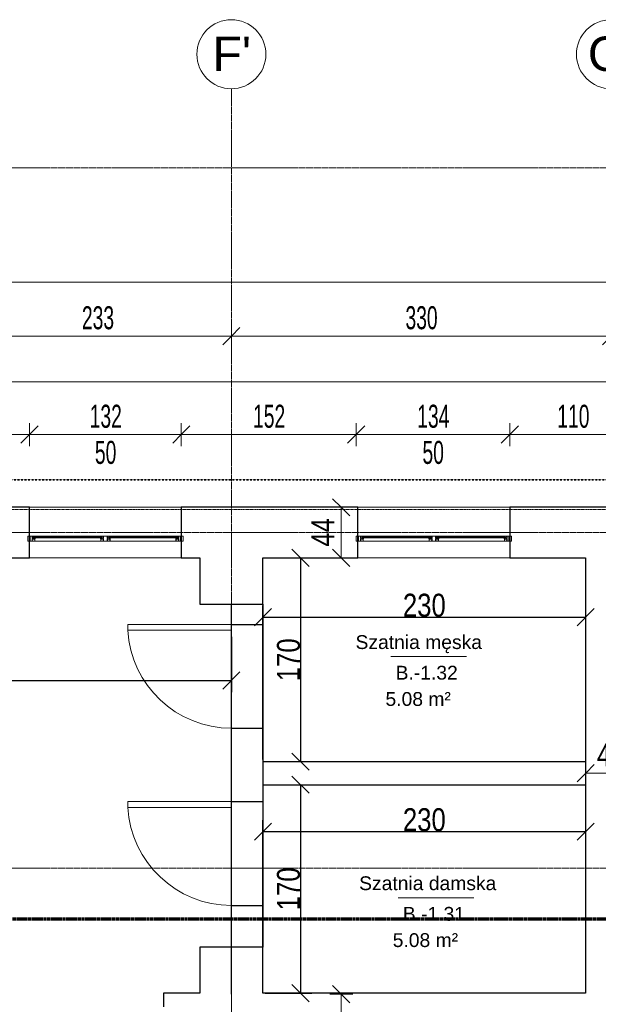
# Model space of a CAD drawing. Header units: millimetres. Extents: x -56641 to 6003, y -24465 to 16563.
# Tile 72 of 79: x -15823 to -10793, y 2568 to 11122. Entities that reach past the tile are written whole.
import ezdxf

# ---------------------------------------------------------------- set-up
doc = ezdxf.new("R2010")
doc.units = ezdxf.units.MM
for name, pattern in [('__FK_przerywana', [3.2004, 1.6002, -1.6002]), ('Kreska', [6.35, 3.175, -3.175]), ('Linia siatki', [22.225, 12.7, -3.175, 3.175, -3.175]), ('Ponad', [3.96875, 2.38125, -1.5875])]:
    doc.linetypes.add(name, pattern=pattern)
for name, color, linetype, lineweight in [('A-ANNO-DIMS', 7, 'Continuous', 5), ('A-ANNO-DIMS-100', 7, 'Continuous', 5), ('A-AREA-IDEN', 7, 'Continuous', 5), ('A-DETL-GENF', 7, 'Continuous', 5), ('A-DOOR', 7, 'Continuous', 5), ('A-GLAZ', 7, 'Continuous', 5), ('A-WALL', 7, 'Continuous', 5), ('G-ANNO-SYMB', 7, 'Continuous', 5), ('G-IMPT', 7, 'Continuous', 5), ('S-GRID', 7, 'Continuous', 5), ('S-GRID-IDEN', 7, 'Continuous', 5), ('S-STRS-MBND', 7, 'Ponad', 5)]:
    doc.layers.add(name, color=color, linetype=linetype, lineweight=lineweight)
doc.layers.add('A-DETL', color=7, linetype='Continuous', lineweight=5, true_color=0x00a600)
doc.styles.add('Arial_1', font='arial.ttf', dxfattribs={"height": 300})
doc.styles.add('Arial_2', font='arial.ttf', dxfattribs={"width": 0.8, "height": 200})
doc.styles.add('Arial_3', font='arial.ttf', dxfattribs={"height": 120})
doc.styles.add('Arial_5', font='arial.ttf', dxfattribs={"width": 0.6, "height": 200})
doc.dimstyles.new('REVIT_standard', dxfattribs={"dimscale": 304.8, "dimtxt": 204.05188, "dimasz": 0.492126, "dimexe": 0.328084, "dimexo": 0.0625, "dimgap": 0, "dimtad": 1, "dimdec": 0, "dimlfac": 0.1, "dimzin": 0, "dimdsep": 46, "dimtxsty": 'Arial_2', "dimblk1": 'OBLIQUE', "dimblk2": 'OBLIQUE', "dimsah": 1, "dimcen": 0.09, "dimazin": 0, "dimtfac": 1, "dimtdec": 4, "dimtix": 1, "dimtmove": 0, "dimatfit": 3, "dimfxl": 0.328084, "dimfxlon": 1, "dimtvp": 1, "dimtolj": 1, "dimtzin": 0, "dimarcsym": 2})
doc.dimstyles.new('standard_wielkość_otworów', dxfattribs={"dimscale": 304.8, "dimtxt": 204.05188, "dimasz": 0.492126, "dimexe": 0.328084, "dimexo": 0.0625, "dimgap": 0, "dimtad": 1, "dimdec": 0, "dimlfac": 0.1, "dimzin": 0, "dimdsep": 46, "dimtxsty": 'Arial_5', "dimblk1": 'OBLIQUE', "dimblk2": 'OBLIQUE', "dimsah": 1, "dimcen": 0.09, "dimazin": 0, "dimtfac": 1, "dimtdec": 4, "dimtix": 1, "dimtmove": 0, "dimatfit": 3, "dimfxl": 0.328084, "dimfxlon": 1, "dimtvp": 1, "dimtolj": 1, "dimtzin": 0, "dimarcsym": 2})

# ---------------------------------------------------------------- blocks, each defined once
blk = doc.blocks.new('Aluprof_MB-45_I_Alu_Window-FIX-4-panel_ENG_R-00495 - 1230 x 1486-1786841-RZUT PIWNICY')
at = {"layer": 'A-DETL-GENF'}
for p, q in [((-38.7, -75), (-613.3, -75)), ((-43.5, -30), (-610, -30)), ((-610, -39), (-43.5, -39)), ((-610, -45), (-43.5, -45)), ((613.2, -75), (11.1, -75)), ((610, -30), (43.5, -30)), ((43.5, -39), (610, -39)), ((43.5, -45), (610, -45))]:
    blk.add_line(p, q, dxfattribs=at)
at = {"layer": 'A-GLAZ', "color": 55, "true_color": 0xafaf3c}
for p, q in [((-675, -30), (-660, -30)), ((-675, -75), (-675, -30)), ((-660, -75), (-675, -75)), ((-660, -30), (-660, -75)), ((675, -30), (660, -30)), ((660, -30), (660, -75)), ((660, -75), (675, -75)), ((675, -75), (675, -30))]:
    blk.add_line(p, q, dxfattribs=at)
at = {"layer": 'G-IMPT'}
for p, q in [((-622.7, -45), (-622.4, -45)), ((-613.2, -48.6), (-615.1, -48.6)), ((-613, -53.4), (-612.9, -51.7)), ((-611.9, -53.6), (-612.8, -53.6)), ((-612.6, -47.7), (-612.7, -48.2)), ((-612.4, -45), (-610.9, -45)), ((-609.9, -46.7), (-611.1, -52.9)), ((-43.6, -46.7), (-42.4, -52.9)), ((-41.1, -45), (-42.6, -45)), ((-41.6, -53.6), (-40.7, -53.6)), ((-40.9, -47.7), (-40.8, -48.2)), ((-40.5, -53.4), (-40.6, -51.7)), ((-40.3, -48.6), (-38.4, -48.6)), ((-30.8, -45), (-31.1, -45)), ((30.8, -45), (31.1, -45)), ((40.3, -48.6), (38.4, -48.6)), ((40.5, -53.4), (40.6, -51.7)), ((41.6, -53.6), (40.7, -53.6)), ((40.9, -47.7), (40.8, -48.2)), ((41.1, -45), (42.6, -45)), ((43.6, -46.7), (42.4, -52.9)), ((609.9, -46.7), (611.1, -52.9)), ((612.4, -45), (610.9, -45)), ((611.9, -53.6), (612.8, -53.6)), ((612.6, -47.7), (612.7, -48.2)), ((613, -53.4), (612.9, -51.7)), ((613.2, -48.6), (615.1, -48.6)), ((622.7, -45), (622.4, -45))]:
    blk.add_line(p, q, dxfattribs=at)
at = {"layer": 'G-IMPT', "flags": 128}
for points in [[(-610, -30.5), (-610.5, -30), (-660, -30), (-660, -33.6), (-658.5, -34), (-658, -34), (-658, -32), (-655, -32), (-655, -41.7), (-654.8, -41.9), (-655, -42.1), (-655, -50), (-658, -50), (-658, -48), (-658.5, -48), (-660, -48.4), (-660, -56.6), (-658.5, -57), (-658, -57), (-658, -55), (-655, -55), (-655, -63.8), (-654.8, -64), (-655, -64.2), (-655, -73), (-658, -73), (-658, -71), (-658.5, -71), (-660, -71.4), (-660, -75), (-631, -75), (-631, -71.4), (-632.5, -71), (-633, -71), (-633, -73), (-636, -73), (-636, -64.2), (-636.2, -64), (-636, -63.8), (-636, -55), (-633, -55), (-633, -57), (-632.5, -57), (-631, -56.6), (-631, -45.9), (-631.2, -45.7), (-632, -45.7), (-632.2, -45.9), (-632.2, -47.2), (-636, -47.2), (-636, -42.1), (-636.2, -41.9), (-636, -41.7), (-636, -36.7), (-632.2, -36.7), (-632.2, -38), (-632, -38.2), (-631.2, -38.2), (-631, -38), (-631, -35.5), (-631.2, -35.3), (-634.5, -35.3), (-634.5, -34), (-636, -34), (-636, -31.6), (-620, -31.6), (-620, -34), (-621.5, -34), (-621.5, -35), (-618, -35), (-617, -34), (-618.5, -34), (-618.5, -31.5), (-611.5, -31.5), (-611.5, -34), (-613, -34), (-612, -35), (-610, -35)], [(-637.6, -48.2), (-637.1, -48.7), (-632.5, -48.7), (-632.5, -53.5), (-637.1, -53.5), (-637.6, -54), (-637.6, -73.4), (-653.4, -73.4), (-653.4, -54), (-653.9, -53.5), (-658.5, -53.5), (-658.5, -51.5), (-653.9, -51.5), (-653.4, -51), (-653.4, -31.6), (-637.6, -31.6)], [(-633.2, -70.8), (-633.3, -71.2), (-633.9, -71.4), (-635, -70.7), (-634.7, -69.8), (-629.8, -69.8), (-629.8, -73.1), (-629.3, -73.6), (-615.4, -73.6), (-614.4, -72.6), (-614.4, -58.7), (-614.9, -58.2), (-632.2, -58.2), (-635.1, -58.2), (-635.5, -57.3), (-633.6, -55.5), (-633.2, -55.6), (-633.2, -57.2), (-631, -57.2), (-614.8, -57.2), (-614.3, -56.7), (-614.3, -54.5), (-615.5, -54.5), (-620.6, -52.6), (-621, -52.1), (-620.9, -51.7), (-620.2, -51.5), (-615.3, -53.3), (-614.5, -53.3), (-614.8, -51.5), (-613.5, -51.5), (-613, -52), (-613, -74.7), (-613.3, -75), (-631, -75), (-631, -70.8)], [(-616.3, -38.9), (-617.9, -38.9), (-618.7, -39), (-620, -39), (-620.3, -38.7), (-620, -35.3), (-619.7, -35), (-610.3, -35), (-610, -35.3), (-609.7, -38.7), (-610, -39), (-611.3, -39), (-612.1, -38.9), (-613.7, -38.9), (-614.4, -39), (-615.6, -39)], [(-37.2, -38.9), (-35.6, -38.9), (-34.8, -39), (-33.5, -39), (-33.2, -38.7), (-33.5, -35.3), (-33.8, -35), (-43.2, -35), (-43.5, -35.3), (-43.8, -38.7), (-43.5, -39), (-42.2, -39), (-41.4, -38.9), (-39.8, -38.9), (-39.1, -39), (-37.9, -39)], [(43, -30), (43.5, -30.5), (43.5, -35), (41.5, -35), (40.5, -34), (42, -34), (42, -31.5), (35, -31.5), (35, -34), (36.5, -34), (35.5, -35), (32, -35), (32, -34), (33.5, -34), (33.5, -31.8), (17.5, -31.8), (17.5, -34), (19, -34), (19, -35.3), (22.3, -35.3), (22.5, -35.5), (22.5, -38), (22.3, -38.2), (21.5, -38.2), (21.3, -38), (21.3, -36.7), (17.4, -36.7), (17.4, -41.7), (17.2, -41.9), (17.4, -42.1), (17.4, -47.2), (21.3, -47.2), (21.3, -45.9), (21.5, -45.7), (22.3, -45.7), (22.5, -45.9), (22.5, -56.6), (21, -57), (20.5, -57), (20.5, -55), (17.5, -55), (17.5, -63.8), (17.3, -64), (17.5, -64.2), (17.5, -73), (20.5, -73), (20.5, -71), (21, -71), (22.5, -71.4), (22.5, -75), (-22.5, -75), (-22.5, -71.4), (-21, -71), (-20.5, -71), (-20.5, -73), (-17.5, -73), (-17.5, -64.2), (-17.3, -64), (-17.5, -63.8), (-17.5, -55), (-20.5, -55), (-20.5, -57), (-21, -57), (-22.5, -56.6), (-22.5, -45.9), (-22.3, -45.7), (-21.5, -45.7), (-21.3, -45.9), (-21.3, -47.2), (-17.4, -47.2), (-17.4, -42.1), (-17.2, -41.9), (-17.4, -41.7), (-17.4, -36.7), (-21.3, -36.7), (-21.3, -38), (-21.5, -38.2), (-22.3, -38.2), (-22.5, -38), (-22.5, -35.5), (-22.3, -35.3), (-19, -35.3), (-19, -34), (-17.5, -34), (-17.5, -31.6), (-33.5, -31.6), (-33.5, -34), (-32, -34), (-32, -35), (-35.5, -35), (-36.5, -34), (-35, -34), (-35, -31.5), (-42, -31.5), (-42, -34), (-40.5, -34), (-41.5, -35), (-43.5, -35), (-43.5, -30.5), (-43, -30)], [(-20.3, -70.8), (-20.2, -71.2), (-19.6, -71.4), (-18.5, -70.7), (-18.8, -69.8), (-23.7, -69.8), (-23.7, -73.1), (-24.2, -73.6), (-38.1, -73.6), (-39.1, -72.6), (-39.1, -58.7), (-38.6, -58.2), (-21.3, -58.2), (-18.4, -58.2), (-18, -57.3), (-19.9, -55.5), (-20.3, -55.6), (-20.3, -57.2), (-22.5, -57.2), (-38.7, -57.2), (-39.2, -56.7), (-39.2, -54.5), (-38, -54.5), (-32.9, -52.6), (-32.5, -52.1), (-32.6, -51.7), (-33.3, -51.5), (-38.2, -53.3), (-39, -53.3), (-38.7, -51.5), (-40, -51.5), (-40.5, -52), (-40.5, -74.7), (-40.3, -75), (-22.5, -75), (-22.5, -70.8)], [(-15.7, -31.8), (15.7, -31.8), (15.7, -48.5), (16.2, -49), (20.7, -49), (20.7, -53.2), (16.2, -53.2), (15.7, -53.7), (15.7, -73.2), (-15.7, -73.2), (-15.7, -53.7), (-16.2, -53.2), (-20.7, -53.2), (-20.7, -49), (-16.2, -49), (-15.7, -48.5)], [(20.3, -70.8), (20.2, -71.2), (19.6, -71.4), (18.5, -70.7), (18.8, -69.8), (23.7, -69.8), (23.7, -73.1), (24.2, -73.6), (38.1, -73.6), (39.1, -72.6), (39.1, -58.7), (38.6, -58.2), (21.3, -58.2), (18.4, -58.2), (18, -57.3), (19.9, -55.5), (20.3, -55.6), (20.3, -57.2), (22.5, -57.2), (38.7, -57.2), (39.2, -56.7), (39.2, -54.5), (38, -54.5), (32.9, -52.6), (32.5, -52.1), (32.6, -51.7), (33.3, -51.5), (38.2, -53.3), (39, -53.3), (38.7, -51.5), (40, -51.5), (40.5, -52), (40.5, -74.7), (40.2, -75), (22.5, -75), (22.5, -70.8)], [(37.2, -38.9), (35.6, -38.9), (34.8, -39), (33.5, -39), (33.2, -38.7), (33.5, -35.3), (33.8, -35), (43.2, -35), (43.5, -35.3), (43.8, -38.7), (43.5, -39), (42.2, -39), (41.4, -38.9), (39.8, -38.9), (39.1, -39), (37.9, -39)], [(616.3, -38.9), (617.9, -38.9), (618.7, -39), (620, -39), (620.3, -38.7), (620, -35.3), (619.7, -35), (610.3, -35), (610, -35.3), (609.7, -38.7), (610, -39), (611.3, -39), (612.1, -38.9), (613.7, -38.9), (614.4, -39), (615.6, -39)], [(610, -30.5), (610.5, -30), (660, -30), (660, -33.6), (658.5, -34), (658, -34), (658, -32), (655, -32), (655, -41.7), (654.8, -41.9), (655, -42.1), (655, -50), (658, -50), (658, -48), (658.5, -48), (660, -48.4), (660, -56.6), (658.5, -57), (658, -57), (658, -55), (655, -55), (655, -63.8), (654.8, -64), (655, -64.2), (655, -73), (658, -73), (658, -71), (658.5, -71), (660, -71.4), (660, -75), (631, -75), (631, -71.4), (632.5, -71), (633, -71), (633, -73), (636, -73), (636, -64.2), (636.2, -64), (636, -63.8), (636, -55), (633, -55), (633, -57), (632.5, -57), (631, -56.6), (631, -45.9), (631.2, -45.7), (632, -45.7), (632.2, -45.9), (632.2, -47.2), (636, -47.2), (636, -42.1), (636.2, -41.9), (636, -41.7), (636, -36.7), (632.2, -36.7), (632.2, -38), (632, -38.2), (631.2, -38.2), (631, -38), (631, -35.5), (631.2, -35.3), (634.5, -35.3), (634.5, -34), (636, -34), (636, -31.6), (620, -31.6), (620, -34), (621.5, -34), (621.5, -35), (618, -35), (617, -34), (618.5, -34), (618.5, -31.5), (611.5, -31.5), (611.5, -34), (613, -34), (612, -35), (610, -35)], [(633.2, -70.8), (633.3, -71.2), (633.9, -71.4), (635, -70.7), (634.7, -69.8), (629.8, -69.8), (629.8, -73.1), (629.3, -73.6), (615.4, -73.6), (614.4, -72.6), (614.4, -58.7), (614.9, -58.2), (632.2, -58.2), (635.1, -58.2), (635.5, -57.3), (633.6, -55.5), (633.2, -55.6), (633.2, -57.2), (631, -57.2), (614.8, -57.2), (614.3, -56.7), (614.3, -54.5), (615.5, -54.5), (620.6, -52.6), (621, -52.1), (620.9, -51.7), (620.2, -51.5), (615.3, -53.3), (614.5, -53.3), (614.8, -51.5), (613.5, -51.5), (613, -52), (613, -74.7), (613.2, -75), (631, -75), (631, -70.8)], [(637.6, -48.2), (637.1, -48.7), (632.5, -48.7), (632.5, -53.5), (637.1, -53.5), (637.6, -54), (637.6, -73.4), (653.4, -73.4), (653.4, -54), (653.9, -53.5), (658.5, -53.5), (658.5, -51.5), (653.9, -51.5), (653.4, -51), (653.4, -31.6), (637.6, -31.6)]]:
    blk.add_lwpolyline(points, close=True, dxfattribs=at)
for points in [[(-564, -39), (-624, -39), (-624, -45), (-564, -45)], [(-617, -35), (-617, -34), (-617.5, -34), (-617.5, -33.5), (-617.3, -33.1), (-616.5, -32), (-613.5, -32), (-612.7, -33.1), (-612.5, -33.5), (-612.5, -34), (-613, -34), (-613, -35)], [(-613.1, -51.5), (-615.2, -51.5), (-615.4, -52.3)], [(-89.5, -39), (-29.5, -39), (-29.5, -45), (-89.5, -45)], [(-36.5, -35), (-36.5, -34), (-36, -34), (-36, -33.5), (-36.2, -33.1), (-37, -32), (-40, -32), (-40.8, -33.1), (-41, -33.5), (-41, -34), (-40.5, -34), (-40.5, -35)], [(-40.4, -51.5), (-38.3, -51.5), (-38.1, -52.3)], [(89.5, -39), (29.5, -39), (29.5, -45), (89.5, -45)], [(36.5, -35), (36.5, -34), (36, -34), (36, -33.5), (36.2, -33.1), (37, -32), (40, -32), (40.8, -33.1), (41, -33.5), (41, -34), (40.5, -34), (40.5, -35)], [(40.4, -51.5), (38.3, -51.5), (38.1, -52.3)], [(564, -39), (624, -39), (624, -45), (564, -45)], [(617, -35), (617, -34), (617.5, -34), (617.5, -33.5), (617.3, -33.1), (616.5, -32), (613.5, -32), (612.7, -33.1), (612.5, -33.5), (612.5, -34), (613, -34), (613, -35)], [(613.1, -51.5), (615.2, -51.5), (615.4, -52.3)]]:
    blk.add_lwpolyline(points, dxfattribs=at)
at = {"layer": 'G-IMPT'}
for centre in [(-615, -33.7), (-38.5, -33.7), (38.5, -33.7), (615, -33.7)]:
    blk.add_circle(centre, 1, dxfattribs=at)
for centre, radius, start, end in [((-622.8, -45.8), 0.82, 88.33093, 254.19358), ((-626.2, -57), 10.9, 24.19058, 72.93094), ((-623, -52.1), 7.1, 38.40868, 84.72539), ((-617, -47.3), 0.57, 216.65409, 311.4905), ((-612.3, -49.8), 4.82, 91.8339, 154.52196), ((-615.9, -52.2), 0.5, 224.78238, 345), ((-612.3, -49), 3.53, 72.08194, 164.27363), ((-615.1, -48), 0.606, 180.93869, 274.75771), ((-613.4, -48), 0.711, 284.27239, 341.44843), ((-613.1, -51.7), 0.2, 355, 90), ((-612.8, -53.4), 0.2, 175, 270), ((-611.2, -48), 1.38, 95.87146, 168.09123), ((-611.9, -52.8), 0.8, 270, 355.72082), ((-611.4, -46.1), 0.492, 278.45107, 68.44385), ((-611, -46.2), 1.19, 335.9195, 86.10212), ((-42.5, -46.2), 1.19, 93.89788, 204.0805), ((-42.1, -46.1), 0.492, 111.55615, 261.54893), ((-41.6, -52.8), 0.8, 184.27918, 270), ((-41.2, -49), 3.53, 15.72637, 107.91806), ((-42.3, -48), 1.38, 11.90877, 84.12854), ((-41.2, -49.8), 4.82, 25.47804, 88.1661), ((-40.1, -48), 0.711, 198.55157, 255.72761), ((-40.7, -53.4), 0.2, 270, 5), ((-40.4, -51.7), 0.2, 90, 185), ((-38.4, -48), 0.606, 265.24229, 359.06131), ((-37.6, -52.2), 0.5, 195, 315.21762), ((-27.3, -57), 10.9, 107.06906, 155.80942), ((-36.5, -47.3), 0.57, 228.5095, 323.34591), ((-30.5, -52.1), 7.1, 95.27461, 141.59132), ((-30.7, -45.8), 0.82, 285.80642, 91.66907), ((30.7, -45.8), 0.82, 88.33093, 254.19358), ((27.3, -57), 10.9, 24.19058, 72.93094), ((30.5, -52.1), 7.1, 38.40868, 84.72539), ((36.5, -47.3), 0.57, 216.65409, 311.4905), ((41.2, -49.8), 4.82, 91.8339, 154.52196), ((37.6, -52.2), 0.5, 224.78238, 345), ((41.2, -49), 3.53, 72.08194, 164.27363), ((38.4, -48), 0.606, 180.93869, 274.75771), ((40.1, -48), 0.711, 284.27239, 341.44843), ((40.4, -51.7), 0.2, 355, 90), ((40.7, -53.4), 0.2, 175, 270), ((42.3, -48), 1.38, 95.87146, 168.09123), ((41.6, -52.8), 0.8, 270, 355.72082), ((42.1, -46.1), 0.492, 278.45107, 68.44385), ((42.5, -46.2), 1.19, 335.9195, 86.10212), ((611, -46.2), 1.19, 93.89788, 204.0805), ((611.4, -46.1), 0.492, 111.55615, 261.54893), ((611.9, -52.8), 0.8, 184.27918, 270), ((612.3, -49), 3.53, 15.72637, 107.91806), ((611.2, -48), 1.38, 11.90877, 84.12854), ((612.3, -49.8), 4.82, 25.47804, 88.1661), ((613.4, -48), 0.711, 198.55157, 255.72761), ((612.8, -53.4), 0.2, 270, 5), ((613.1, -51.7), 0.2, 90, 185), ((615.1, -48), 0.606, 265.24229, 359.06131), ((615.9, -52.2), 0.5, 195, 315.21762), ((626.2, -57), 10.9, 107.06906, 155.80942), ((617, -47.3), 0.57, 228.5095, 323.34591), ((623, -52.1), 7.1, 95.27461, 141.59132), ((622.8, -45.8), 0.82, 285.80642, 91.66907)]:
    blk.add_arc(centre, radius, start, end, dxfattribs=at)
blk = doc.blocks.new('Siatka - SOsi_Sybol osi-348494-RZUT PIWNICY')
at = {"layer": 'S-GRID-IDEN', "color": 142, "true_color": 0x0080c0}
blk.add_circle((0, 0), 3, dxfattribs=at)
blk = doc.blocks.new('DIMBLOCK73-RZUT PIWNICY')
at = {"layer": 'A-ANNO-DIMS-100', "color": 250, "true_color": 0x303030, "transparency": 16777216}
for p, q in [((-13028.4, 6885.6), (-13103.4, 6960.6)), ((-13028.4, 6885.6), (-13128.4, 6885.6)), ((-13028.4, 6885.6), (-13028.4, 6445.6)), ((-13028.4, 6885.6), (-12953.4, 6810.6)), ((-13028.4, 6885.6), (-12928.4, 6885.6)), ((-13028.4, 6445.6), (-13103.4, 6520.6)), ((-13028.4, 6445.6), (-13128.4, 6445.6)), ((-13028.4, 6445.6), (-12953.4, 6370.6)), ((-13028.4, 6445.6), (-12928.4, 6445.6))]:
    blk.add_line(p, q, dxfattribs=at)
at = {"layer": 'A-ANNO-DIMS-100', "color": 0, "transparency": 16777216, "insert": (-13288, 6543.2), "char_height": 200, "width": 293.835, "attachment_point": 1, "rotation": 90, "line_spacing_factor": 0.941778, "style": 'Arial_2'}
blk.add_mtext('44', dxfattribs=at)
blk = doc.blocks.new('_Oblique')
at = {"color": 0, "linetype": 'ByBlock', "lineweight": -2}
blk.add_line((-0.5, -0.5), (0.5, 0.5), dxfattribs=at)
blk = doc.blocks.new('DIMBLOCK75-RZUT PIWNICY')
at = {"layer": 'A-ANNO-DIMS-100', "color": 250, "true_color": 0x303030, "transparency": 16777216}
for p, q in [((-13028.4, 2655.6), (-13128.4, 2655.6)), ((-13028.4, 2655.6), (-13103.4, 2730.6)), ((-13028.4, 2655.6), (-13028.4, 2085.6)), ((-13028.4, 2655.6), (-12953.4, 2580.6)), ((-13028.4, 2655.6), (-12928.4, 2655.6)), ((-13028.4, 2085.6), (-13103.4, 2160.6)), ((-13028.4, 2085.6), (-13128.4, 2085.6)), ((-13028.4, 2085.6), (-12953.4, 2010.6)), ((-13028.4, 2085.6), (-12928.4, 2085.6))]:
    blk.add_line(p, q, dxfattribs=at)
at = {"layer": 'A-ANNO-DIMS-100', "color": 0, "transparency": 16777216, "insert": (-13288, 2248.2), "char_height": 200, "width": 293.835, "attachment_point": 1, "rotation": 90, "line_spacing_factor": 0.941778, "style": 'Arial_2'}
blk.add_mtext('57', dxfattribs=at)
blk = doc.blocks.new('DIMBLOCK93-RZUT PIWNICY')
at = {"layer": 'A-ANNO-DIMS-100', "color": 250, "true_color": 0x303030, "transparency": 16777216}
for p, q in [((-10903.4, 4576), (-10903.4, 4676)), ((-10903.4, 4576), (-10828.4, 4651)), ((-10463.4, 4576), (-10463.4, 4676)), ((-10463.4, 4576), (-10388.4, 4651)), ((-10903.4, 4576), (-10978.4, 4501)), ((-10903.4, 4576), (-10463.4, 4576)), ((-10903.4, 4576), (-10903.4, 4476)), ((-10463.4, 4576), (-10538.4, 4501)), ((-10463.4, 4576), (-10463.4, 4476))]:
    blk.add_line(p, q, dxfattribs=at)
at = {"layer": 'A-ANNO-DIMS-100', "color": 0, "transparency": 16777216, "insert": (-10805.8, 4835.7), "char_height": 200, "width": 293.835, "attachment_point": 1, "line_spacing_factor": 0.941778, "style": 'Arial_2'}
blk.add_mtext('44', dxfattribs=at)
blk = doc.blocks.new('DIMBLOCK188-RZUT PIWNICY')
at = {"layer": 'A-ANNO-DIMS-100', "color": 250, "true_color": 0x303030, "transparency": 16777216}
for p, q in [((-30053.4, 7974.7), (-30053.4, 8074.7)), ((-30053.4, 7974.7), (-29978.4, 8049.7)), ((-10463.4, 7974.7), (-10463.4, 8074.7)), ((-10463.4, 7974.7), (-10388.4, 8049.7)), ((-30053.4, 7974.7), (-30128.4, 7899.7)), ((-30053.4, 7974.7), (-10463.4, 7974.7)), ((-30053.4, 7974.7), (-30053.4, 7874.7)), ((-10463.4, 7974.7), (-10538.4, 7899.7)), ((-10463.4, 7974.7), (-10463.4, 7874.7))]:
    blk.add_line(p, q, dxfattribs=at)
at = {"layer": 'A-ANNO-DIMS-100', "color": 0, "transparency": 16777216, "insert": (-20440.5, 8234.4), "char_height": 200, "width": 436.985, "attachment_point": 1, "line_spacing_factor": 0.941778, "style": 'Arial_5'}
blk.add_mtext('1959', dxfattribs=at)
blk = doc.blocks.new('DIMBLOCK195-RZUT PIWNICY')
at = {"layer": 'A-ANNO-DIMS-100', "color": 250, "true_color": 0x303030, "transparency": 16777216}
for p, q in [((-16308.4, 8372.9), (-16308.4, 8472.9)), ((-13983.4, 8372.9), (-13983.4, 8472.9)), ((-16308.4, 8372.9), (-16233.4, 8447.9)), ((-13983.4, 8372.9), (-13908.4, 8447.9)), ((-16308.4, 8372.9), (-16383.4, 8297.9)), ((-16308.4, 8372.9), (-13983.4, 8372.9)), ((-16308.4, 8372.9), (-16308.4, 8272.9)), ((-13983.4, 8372.9), (-14058.4, 8297.9)), ((-13983.4, 8372.9), (-13983.4, 8272.9))]:
    blk.add_line(p, q, dxfattribs=at)
at = {"layer": 'A-ANNO-DIMS-100', "color": 0, "transparency": 16777216, "insert": (-15282.5, 8632.5), "char_height": 200, "width": 327.739, "attachment_point": 1, "line_spacing_factor": 0.941778, "style": 'Arial_5'}
blk.add_mtext('233', dxfattribs=at)
blk = doc.blocks.new('DIMBLOCK196-RZUT PIWNICY')
at = {"layer": 'A-ANNO-DIMS-100', "color": 250, "true_color": 0x303030, "transparency": 16777216}
for p, q in [((-13983.4, 8372.9), (-13983.4, 8472.9)), ((-10683.4, 8372.9), (-10683.4, 8472.9)), ((-13983.4, 8372.9), (-13908.4, 8447.9)), ((-10683.4, 8372.9), (-10608.4, 8447.9)), ((-13983.4, 8372.9), (-14058.4, 8297.9)), ((-13983.4, 8372.9), (-10683.4, 8372.9)), ((-13983.4, 8372.9), (-13983.4, 8272.9)), ((-10683.4, 8372.9), (-10758.4, 8297.9)), ((-10683.4, 8372.9), (-10683.4, 8272.9))]:
    blk.add_line(p, q, dxfattribs=at)
at = {"layer": 'A-ANNO-DIMS-100', "color": 0, "transparency": 16777216, "insert": (-12470, 8632.5), "char_height": 200, "width": 327.739, "attachment_point": 1, "line_spacing_factor": 0.941778, "style": 'Arial_5'}
blk.add_mtext('330', dxfattribs=at)
blk = doc.blocks.new('DIMBLOCK200-RZUT PIWNICY')
at = {"layer": 'A-ANNO-DIMS-100', "color": 250, "true_color": 0x303030, "transparency": 16777216}
for p, q in [((-36083.4, 8841.4), (-36083.4, 8941.4)), ((-36083.4, 8841.4), (-36008.4, 8916.4)), ((-2428.4, 8841.4), (-2428.4, 8941.4)), ((-2428.4, 8841.4), (-2353.4, 8916.4)), ((-36083.4, 8841.4), (-36158.4, 8766.4)), ((-36083.4, 8841.4), (-2428.4, 8841.4)), ((-36083.4, 8841.4), (-36083.4, 8741.4)), ((-2428.4, 8841.4), (-2503.4, 8766.4)), ((-2428.4, 8841.4), (-2428.4, 8741.4))]:
    blk.add_line(p, q, dxfattribs=at)
at = {"layer": 'A-ANNO-DIMS-100', "color": 0, "transparency": 16777216, "insert": (-19438, 9101), "char_height": 200, "width": 436.985, "attachment_point": 1, "line_spacing_factor": 0.941778, "style": 'Arial_5'}
blk.add_mtext('3366', dxfattribs=at)
blk = doc.blocks.new('DIMBLOCK262-RZUT PIWNICY')
at = {"layer": 'A-ANNO-DIMS-100', "color": 250, "true_color": 0x303030, "transparency": 16777216}
for p, q in [((-17168.4, 7517), (-17168.4, 7617)), ((-15738.4, 7517), (-15738.4, 7617)), ((-17168.4, 7517), (-17093.4, 7592)), ((-15738.4, 7517), (-15663.4, 7592)), ((-17168.4, 7517), (-17243.4, 7442)), ((-17168.4, 7517), (-15738.4, 7517)), ((-17168.4, 7517), (-17168.4, 7417)), ((-15738.4, 7517), (-15813.4, 7442)), ((-15738.4, 7517), (-15738.4, 7417))]:
    blk.add_line(p, q, dxfattribs=at)
at = {"layer": 'A-ANNO-DIMS-100', "color": 0, "transparency": 16777216, "insert": (-16590, 7776.6), "char_height": 200, "width": 327.739, "attachment_point": 1, "line_spacing_factor": 0.941778, "style": 'Arial_5'}
blk.add_mtext('143', dxfattribs=at)
blk = doc.blocks.new('DIMBLOCK263-RZUT PIWNICY')
at = {"layer": 'A-ANNO-DIMS-100', "color": 250, "true_color": 0x303030, "transparency": 16777216}
for p, q in [((-15738.4, 7517), (-15738.4, 7617)), ((-14418.4, 7517), (-14418.4, 7617)), ((-15738.4, 7517), (-15663.4, 7592)), ((-14418.4, 7517), (-14343.4, 7592)), ((-15738.4, 7517), (-15813.4, 7442)), ((-15738.4, 7517), (-14418.4, 7517)), ((-15738.4, 7517), (-15738.4, 7417)), ((-14418.4, 7517), (-14493.4, 7442)), ((-14418.4, 7517), (-14418.4, 7417))]:
    blk.add_line(p, q, dxfattribs=at)
at = {"layer": 'A-ANNO-DIMS-100', "color": 0, "transparency": 16777216, "char_height": 200, "attachment_point": 1, "line_spacing_factor": 0.941778, "style": 'Arial_5'}
for s, insert, width in [('132', (-15215, 7776.6), 327.739), ('50', (-15169.5, 7462.7), 218.492)]:
    blk.add_mtext(s, dxfattribs=dict(at, insert=insert, width=width))
blk = doc.blocks.new('DIMBLOCK264-RZUT PIWNICY')
at = {"layer": 'A-ANNO-DIMS-100', "color": 250, "true_color": 0x303030, "transparency": 16777216}
for p, q in [((-14418.4, 7517), (-14418.4, 7617)), ((-12898.4, 7517), (-12898.4, 7617)), ((-14418.4, 7517), (-14343.4, 7592)), ((-12898.4, 7517), (-12823.4, 7592)), ((-14418.4, 7517), (-14493.4, 7442)), ((-14418.4, 7517), (-12898.4, 7517)), ((-14418.4, 7517), (-14418.4, 7417)), ((-12898.4, 7517), (-12973.4, 7442)), ((-12898.4, 7517), (-12898.4, 7417))]:
    blk.add_line(p, q, dxfattribs=at)
at = {"layer": 'A-ANNO-DIMS-100', "color": 0, "transparency": 16777216, "insert": (-13795, 7776.6), "char_height": 200, "width": 327.739, "attachment_point": 1, "line_spacing_factor": 0.941778, "style": 'Arial_5'}
blk.add_mtext('152', dxfattribs=at)
blk = doc.blocks.new('DIMBLOCK265-RZUT PIWNICY')
at = {"layer": 'A-ANNO-DIMS-100', "color": 250, "true_color": 0x303030, "transparency": 16777216}
for p, q in [((-12898.4, 7517), (-12898.4, 7617)), ((-11563.4, 7517), (-11563.4, 7617)), ((-12898.4, 7517), (-12823.4, 7592)), ((-11563.4, 7517), (-11488.4, 7592)), ((-12898.4, 7517), (-12973.4, 7442)), ((-12898.4, 7517), (-11563.4, 7517)), ((-12898.4, 7517), (-12898.4, 7417)), ((-11563.4, 7517), (-11638.4, 7442)), ((-11563.4, 7517), (-11563.4, 7417))]:
    blk.add_line(p, q, dxfattribs=at)
at = {"layer": 'A-ANNO-DIMS-100', "color": 0, "transparency": 16777216, "char_height": 200, "attachment_point": 1, "line_spacing_factor": 0.941778, "style": 'Arial_5'}
for s, insert, width in [('134', (-12367.5, 7776.6), 327.739), ('50', (-12322, 7462.7), 218.492)]:
    blk.add_mtext(s, dxfattribs=dict(at, insert=insert, width=width))
blk = doc.blocks.new('DIMBLOCK266-RZUT PIWNICY')
at = {"layer": 'A-ANNO-DIMS-100', "color": 250, "true_color": 0x303030, "transparency": 16777216}
for p, q in [((-11563.4, 7517), (-11563.4, 7617)), ((-10463.4, 7517), (-10463.4, 7617)), ((-11563.4, 7517), (-11488.4, 7592)), ((-10463.4, 7517), (-10388.4, 7592)), ((-11563.4, 7517), (-11638.4, 7442)), ((-11563.4, 7517), (-10463.4, 7517)), ((-11563.4, 7517), (-11563.4, 7417)), ((-10463.4, 7517), (-10538.4, 7442)), ((-10463.4, 7517), (-10463.4, 7417))]:
    blk.add_line(p, q, dxfattribs=at)
at = {"layer": 'A-ANNO-DIMS-100', "color": 0, "transparency": 16777216, "insert": (-11150, 7776.6), "char_height": 200, "width": 327.739, "attachment_point": 1, "line_spacing_factor": 0.941778, "style": 'Arial_5'}
blk.add_mtext('110', dxfattribs=at)
blk = doc.blocks.new('AN_pomieszczenia - Room Tag With Area-359654-RZUT PIWNICY')
at = {"layer": 'A-AREA-IDEN'}
for p in [(-3.295, 0), (3.295, 0)]:
    blk.add_line(p, (0, 0), dxfattribs=at)
blk = doc.blocks.new('*D372')
at = {"layer": 'A-ANNO-DIMS', "color": 0, "lineweight": -2, "transparency": 16777216}
for p, q in [((-21683.4, 5761.7), (-21683.4, 5280.8)), ((-13983.4, 5761.7), (-13983.4, 5280.8)), ((-21683.4, 5380.8), (-13983.4, 5380.8))]:
    blk.add_line(p, q, dxfattribs=at)
at = {"layer": 'Defpoints', "color": 0, "transparency": 16777216}
for p in [(-21683.4, 5780.8), (-13983.4, 5780.8), (-13983.4, 5380.8)]:
    blk.add_point(p, dxfattribs=at)
at = {"layer": 'A-ANNO-DIMS', "color": 0, "lineweight": -2, "transparency": 16777216, "xscale": 150, "yscale": 150, "zscale": 150, "rotation": 180}
blk.add_blockref('_Oblique', (-21683.4, 5380.8), dxfattribs=at)
at = {"layer": 'A-ANNO-DIMS', "color": 0, "lineweight": -2, "transparency": 16777216, "xscale": 150, "yscale": 150, "zscale": 150}
blk.add_blockref('_Oblique', (-13983.4, 5380.8), dxfattribs=at)
at = {"layer": 'A-ANNO-DIMS', "color": 0, "transparency": 16777216, "insert": (-17833.4, 5480.8), "char_height": 200, "attachment_point": 5, "style": 'Arial_2'}
blk.add_mtext('\\A1;777', dxfattribs=at)
blk = doc.blocks.new('M_Jednoskrzydłowe płytowe - 90-1507568-RZUT PIWNICY')
at = {"layer": 'A-DOOR'}
for p, q in [((399, -60), (399, -960.2)), ((450, -60), (399, -60)), ((450, -60), (450, -960.2)), ((450, -960.2), (399, -960.2))]:
    blk.add_line(p, q, dxfattribs=at)
blk.add_arc((450, -60), 901.7, 180, 266.7576, dxfattribs=at)
blk = doc.blocks.new('*D374')
at = {"layer": 'A-ANNO-DIMS', "color": 0, "lineweight": -2, "transparency": 16777216}
for p, q in [((-13708.4, 2684.6), (-13708.4, 4168.1)), ((-10903.4, 2684.6), (-10903.4, 4168.1)), ((-13708.4, 4068.1), (-10903.4, 4068.1))]:
    blk.add_line(p, q, dxfattribs=at)
at = {"layer": 'Defpoints', "color": 0, "transparency": 16777216}
for p in [(-10903.4, 4068.1), (-13708.4, 2665.6), (-10903.4, 2665.6)]:
    blk.add_point(p, dxfattribs=at)
at = {"layer": 'A-ANNO-DIMS', "color": 0, "lineweight": -2, "transparency": 16777216, "xscale": 150, "yscale": 150, "zscale": 150, "rotation": 180}
blk.add_blockref('_Oblique', (-13708.4, 4068.1), dxfattribs=at)
at = {"layer": 'A-ANNO-DIMS', "color": 0, "lineweight": -2, "transparency": 16777216, "xscale": 150, "yscale": 150, "zscale": 150}
blk.add_blockref('_Oblique', (-10903.4, 4068.1), dxfattribs=at)
at = {"layer": 'A-ANNO-DIMS', "color": 0, "transparency": 16777216, "insert": (-12305.9, 4170.3), "char_height": 200, "attachment_point": 5, "style": 'Arial_2'}
blk.add_mtext('\\A1;230', dxfattribs=at)
blk = doc.blocks.new('*D375')
at = {"layer": 'A-ANNO-DIMS', "color": 0, "lineweight": -2, "transparency": 16777216}
for p, q in [((-13708.4, 4695.1), (-13708.4, 6031.4)), ((-10903.4, 4695.1), (-10903.4, 6031.4)), ((-13708.4, 5931.4), (-10903.4, 5931.4))]:
    blk.add_line(p, q, dxfattribs=at)
at = {"layer": 'Defpoints', "color": 0, "transparency": 16777216}
for p in [(-10903.4, 5931.4), (-13708.4, 4676), (-10903.4, 4676)]:
    blk.add_point(p, dxfattribs=at)
at = {"layer": 'A-ANNO-DIMS', "color": 0, "lineweight": -2, "transparency": 16777216, "xscale": 150, "yscale": 150, "zscale": 150, "rotation": 180}
blk.add_blockref('_Oblique', (-13708.4, 5931.4), dxfattribs=at)
at = {"layer": 'A-ANNO-DIMS', "color": 0, "lineweight": -2, "transparency": 16777216, "xscale": 150, "yscale": 150, "zscale": 150}
blk.add_blockref('_Oblique', (-10903.4, 5931.4), dxfattribs=at)
at = {"layer": 'A-ANNO-DIMS', "color": 0, "transparency": 16777216, "insert": (-12305.9, 6033.6), "char_height": 200, "attachment_point": 5, "style": 'Arial_2'}
blk.add_mtext('\\A1;230', dxfattribs=at)
blk = doc.blocks.new('*D376')
at = {"layer": 'A-ANNO-DIMS', "color": 0, "lineweight": -2, "transparency": 16777216}
for p, q in [((-13689.4, 6445.6), (-13283.4, 6445.6)), ((-13383.4, 6445.6), (-13383.4, 4676)), ((-13689.4, 4676), (-13283.4, 4676))]:
    blk.add_line(p, q, dxfattribs=at)
at = {"layer": 'Defpoints', "color": 0, "transparency": 16777216}
for p in [(-13708.4, 6445.6), (-13708.4, 4676), (-13383.4, 4676)]:
    blk.add_point(p, dxfattribs=at)
at = {"layer": 'A-ANNO-DIMS', "color": 0, "lineweight": -2, "transparency": 16777216, "xscale": 150, "yscale": 150, "zscale": 150}
for p, rotation in [((-13383.4, 6445.6), 90), ((-13383.4, 4676), 270)]:
    blk.add_blockref('_Oblique', p, dxfattribs=dict(at, rotation=rotation))
at = {"layer": 'A-ANNO-DIMS', "color": 0, "transparency": 16777216, "insert": (-13485.5, 5560.8), "char_height": 200, "attachment_point": 5, "rotation": 90, "style": 'Arial_2'}
blk.add_mtext('\\A1;170', dxfattribs=at)
blk = doc.blocks.new('*D377')
at = {"layer": 'A-ANNO-DIMS', "color": 0, "lineweight": -2, "transparency": 16777216}
for p, q in [((-13689.4, 4476), (-13283.4, 4476)), ((-13383.4, 4476), (-13383.4, 2665.6)), ((-13689.4, 2665.6), (-13283.4, 2665.6))]:
    blk.add_line(p, q, dxfattribs=at)
at = {"layer": 'Defpoints', "color": 0, "transparency": 16777216}
for p in [(-13708.4, 4476), (-13708.4, 2665.6), (-13383.4, 2665.6)]:
    blk.add_point(p, dxfattribs=at)
at = {"layer": 'A-ANNO-DIMS', "color": 0, "lineweight": -2, "transparency": 16777216, "xscale": 150, "yscale": 150, "zscale": 150}
for p, rotation in [((-13383.4, 4476), 90), ((-13383.4, 2665.6), 270)]:
    blk.add_blockref('_Oblique', p, dxfattribs=dict(at, rotation=rotation))
at = {"layer": 'A-ANNO-DIMS', "color": 0, "transparency": 16777216, "insert": (-13485.5, 3570.8), "char_height": 200, "attachment_point": 5, "rotation": 90, "style": 'Arial_2'}
blk.add_mtext('\\A1;170', dxfattribs=at)

msp = doc.modelspace()

# ---------------------------------------------------------------- linework, layer by layer
for p, q in [((-13983.416, 2655.593), (-13983.416, 6045.593)), ((-13708.416, 6045.593), (-13708.416, 3065.593)), ((-13983.416, 5868.041), (-13708.416, 5868.041)), ((-13983.416, 4966.349), (-13708.416, 4966.349)), ((-13708.416, 4676.009), (-10903.416, 4676.009)), ((-13708.416, 4476.009), (-10903.416, 4476.009)), ((-13983.416, 4329.471), (-13708.416, 4329.471)), ((-13983.416, 3427.779), (-13708.416, 3426.37))]:
    msp.add_line(p, q)
at = {"layer": 'A-DETL', "color": 6, "linetype": '__FK_przerywana', "lineweight": 35, "true_color": 0xff00ff}
msp.add_line((-30321.063, 7125.193), (-7913.416, 7125.193), dxfattribs=at)
at = {"layer": 'A-WALL', "lineweight": 25}
for p, q in [((-15738.416, 6885.593), (-17168.416, 6885.593)), ((-15738.416, 6445.593), (-15738.416, 6885.593)), ((-12883.416, 6885.593), (-14418.416, 6885.593)), ((-14418.416, 6885.593), (-14418.416, 6445.593)), ((-12883.416, 6445.593), (-12883.416, 6885.593)), ((-10463.416, 6885.593), (-11563.416, 6885.593)), ((-11563.416, 6885.593), (-11563.416, 6445.593)), ((-16033.416, 6445.593), (-15738.416, 6445.593)), ((-14418.416, 6445.593), (-14258.416, 6445.593)), ((-14258.416, 6445.593), (-14258.416, 6045.593)), ((-13708.416, 6445.593), (-12883.416, 6445.593)), ((-13708.416, 6045.593), (-13708.416, 6445.593)), ((-11563.416, 6445.593), (-10903.416, 6445.593)), ((-10903.416, 6445.593), (-10903.416, 2665.593)), ((-14258.416, 6045.593), (-13708.416, 6045.593)), ((-13708.416, 3065.593), (-14258.416, 3065.593)), ((-14258.416, 3065.593), (-14258.416, 2665.593)), ((-13708.416, 2665.593), (-13708.416, 3065.593)), ((-14573.416, 2665.593), (-14573.416, 2545.593)), ((-14258.416, 2665.593), (-14573.416, 2665.593)), ((-10903.416, 2665.593), (-13708.416, 2665.593))]:
    msp.add_line(p, q, dxfattribs=at)
at = {"layer": 'A-WALL'}
for p, q in [((-15738.416, 6885.593), (-14418.416, 6885.593)), ((-12883.416, 6885.593), (-11563.416, 6885.593)), ((-14418.416, 6445.593), (-15738.416, 6445.593)), ((-11563.416, 6445.593), (-12883.416, 6445.593))]:
    msp.add_line(p, q, dxfattribs=at)
at = {"layer": 'G-ANNO-SYMB', "linetype": 'Kreska', "lineweight": 70}
msp.add_line((-54708.13, 3311.79), (-146.27, 3311.79), dxfattribs=at)
at = {"layer": 'S-GRID', "linetype": 'Linia siatki'}
for p, q in [((-13983.416, 10521.572), (-13983.416, -21375.488)), ((-55866.741, 9835.593), (-2090.691, 9835.593)), ((-55866.741, 6665.593), (-890.975, 6665.593)), ((-55866.741, 3751.593), (1287.74, 3751.593))]:
    msp.add_line(p, q, dxfattribs=at)
at = {"layer": 'S-STRS-MBND'}
msp.add_line((-10653.416, 6865.593), (-16678.416, 6865.593), dxfattribs=at)

# ---------------------------------------------------------------- block references
at = {"layer": 'A-AREA-IDEN', "xscale": 99.99999999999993, "yscale": 99.99999999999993, "zscale": 99.99999999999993}
for p in [(-12267.891, 5589.208), (-12205.151, 3494.488)]:
    msp.add_blockref('AN_pomieszczenia - Room Tag With Area-359654-RZUT PIWNICY', p, dxfattribs=at)
at = {"layer": 'A-DOOR', "xscale": -1, "rotation": 270}
for p in [(-13923.416, 5418.041), (-13923.416, 3879.471)]:
    msp.add_blockref('M_Jednoskrzydłowe płytowe - 90-1507568-RZUT PIWNICY', p, dxfattribs=at)
at = {"layer": 'A-GLAZ', "color": 55, "true_color": 0xafaf3c}
for p in [(-15078.416, 6665.593), (-12223.416, 6665.593)]:
    msp.add_blockref('Aluprof_MB-45_I_Alu_Window-FIX-4-panel_ENG_R-00495 - 1230 x 1486-1786841-RZUT PIWNICY', p, dxfattribs=at)
at = {"layer": 'S-GRID-IDEN', "color": 142, "true_color": 0x0080c0, "xscale": 99.99999999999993, "yscale": 99.99999999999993, "zscale": 99.99999999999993, "rotation": 180}
for p in [(-13983.416, 10821.572), (-10683.416, 10821.572)]:
    msp.add_blockref('Siatka - SOsi_Sybol osi-348494-RZUT PIWNICY', p, dxfattribs=at)

# ---------------------------------------------------------------- texts
at = {"layer": 'A-AREA-IDEN', "char_height": 120, "attachment_point": 1, "style": 'Arial_3'}
for s, insert, width in [('Szatnia męska', (-12903.958, 5774.574), 1524.82745), ('B.-1.32', (-12555.555, 5508.789), 705.485), ('5.08 m²', (-12643.511, 5280.475), 857.80562), ('Szatnia damska', (-12872.512, 3679.854), 1524.82745), ('B.-1.31', (-12492.815, 3414.069), 705.485), ('5.08 m²', (-12580.77, 3185.754), 857.80562)]:
    msp.add_mtext(s, dxfattribs=dict(at, insert=insert, width=width))
at = {"layer": 'S-GRID-IDEN', "color": 142, "true_color": 0x0080c0, "char_height": 300, "attachment_point": 1, "style": 'Arial_1'}
for s, insert, width in [("F'", (-14147.877, 10975.472), 408.86062), ("G'", (-10884.377, 10975.472), 497.04625)]:
    msp.add_mtext(s, dxfattribs=dict(at, insert=insert, width=width))

# ---------------------------------------------------------------- dimensions: what is measured, and where the dimension line sits
at = {"layer": 'A-ANNO-DIMS', "color": 250, "true_color": 0x303030}
for base, p1, p2, dimstyle, override, picture, middle in [((-2428.41602307, 8841.369526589), (-36083.41602307, 8741.369526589), (-2428.41602307, 8741.369526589), 'standard_wielkość_otworów', {"dimpost": '<>', "dimfxl": 33655}, 'DIMBLOCK200-RZUT PIWNICY', (-19255.91602307, 8943.552337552)), ((-13983.41602307, 8372.893104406), (-16308.41602307, 8472.893104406), (-13983.41602307, 8472.893104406), 'standard_wielkość_otworów', {"dimpost": '<>', "dimfxl": 2325}, 'DIMBLOCK195-RZUT PIWNICY', (-15145.91602307, 8475.075915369)), ((-10683.416, 8372.893), (-13983.416, 8472.893), (-10683.416, 8472.893), 'standard_wielkość_otworów', {"dimpost": '<>', "dimfxl": 3300}, 'DIMBLOCK196-RZUT PIWNICY', (-12333.416, 8475.076)), ((-10463.416, 7974.748), (-30053.416, 7874.748), (-10463.416, 7874.748), 'standard_wielkość_otworów', {"dimpost": '<>', "dimfxl": 19590}, 'DIMBLOCK188-RZUT PIWNICY', (-20258.416, 8076.863)), ((-15738.416, 7516.96), (-17168.416, 7416.96), (-15738.416, 7416.96), 'standard_wielkość_otworów', {"dimpost": '<>', "dimfxl": 1430}, 'DIMBLOCK262-RZUT PIWNICY', (-16453.416, 7619.143)), ((-12898.416, 7516.96), (-14418.416, 7416.96), (-12898.416, 7416.96), 'standard_wielkość_otworów', {"dimpost": '<>', "dimfxl": 1520}, 'DIMBLOCK264-RZUT PIWNICY', (-13658.416, 7619.075)), ((-10463.416, 7516.96), (-11563.416, 7416.96), (-10463.416, 7416.96), 'standard_wielkość_otworów', {"dimpost": '<>', "dimfxl": 1100}, 'DIMBLOCK266-RZUT PIWNICY', (-11013.416, 7619.075)), ((-10463.416, 4576.009), (-10903.416, 4676.009), (-10463.416, 4676.009), 'REVIT_standard', {"dimpost": '<>', "dimfxl": 440}, 'DIMBLOCK93-RZUT PIWNICY', (-10683.416, 4676.009))]:
    dim = msp.add_linear_dim(base=base, p1=p1, p2=p2, dimstyle=dimstyle, override=override, dxfattribs=at)
    dim.commit()
    dim.dimension.update_dxf_attribs({"geometry": picture, "text_midpoint": middle})
for base, p1, p2, text, dimstyle, override, picture, middle in [((-14418.416, 7516.96), (-15738.416, 7416.96), (-14418.416, 7416.96), '<>\\X50', 'standard_wielkość_otworów', {"dimpost": '<>', "dimfxl": 1320}, 'DIMBLOCK263-RZUT PIWNICY', (-15078.416, 7516.96)), ((-11563.41602307, 7516.960288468), (-12898.41602307, 7416.960288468), (-11563.41602307, 7416.960288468), '<>\\X50', 'standard_wielkość_otworów', {"dimpost": '<>', "dimfxl": 1335}, 'DIMBLOCK265-RZUT PIWNICY', (-12230.91602307, 7516.960288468)), ((-10903.416, 5931.414), (-13708.416, 4676.009), (-10903.416, 4676.009), '230', 'REVIT_standard', {"dimpost": '<>', "dimfxl": 5393.709299}, '*D375', (-12305.916, 6033.596)), ((-13983.416, 5380.781), (-21683.416, 5780.781), (-13983.416, 5780.781), '777', 'REVIT_standard', {"dimpost": '<>', "dimfxl": 5393.709299}, '*D372', (-17833.416, 5480.781)), ((-10903.416, 4068.098), (-13708.416, 2665.593), (-10903.416, 2665.593), '230', 'REVIT_standard', {"dimpost": '<>', "dimfxl": 5393.709299}, '*D374', (-12305.916, 4170.28))]:
    dim = msp.add_linear_dim(base=base, p1=p1, p2=p2, text=text, dimstyle=dimstyle, override=override, dxfattribs=at)
    dim.commit()
    dim.dimension.update_dxf_attribs({"geometry": picture, "text_midpoint": middle})
for base, p1, p2, override, picture, middle in [((-13028.373, 6445.593), (-12928.373, 6885.593), (-12928.373, 6445.593), {"dimpost": '<>', "dimfxl": 440}, 'DIMBLOCK73-RZUT PIWNICY', (-13128.373, 6665.593)), ((-13028.373, 2085.593), (-12928.373, 2655.593), (-12928.373, 2085.593), {"dimpost": '<>', "dimfxl": 570}, 'DIMBLOCK75-RZUT PIWNICY', (-13130.079, 2370.593))]:
    dim = msp.add_linear_dim(base=base, p1=p1, p2=p2, angle=90, dimstyle='REVIT_standard', override=override, dxfattribs=at)
    dim.commit()
    dim.dimension.update_dxf_attribs({"geometry": picture, "text_midpoint": middle})
for base, p1, p2, picture, middle in [((-13383.386, 4676.009), (-13708.416, 6445.593), (-13708.416, 4676.009), '*D376', (-13485.5, 5560.801)), ((-13383.356, 2665.593), (-13708.416, 4476.009), (-13708.416, 2665.593), '*D377', (-13485.47, 3570.801))]:
    dim = msp.add_linear_dim(base=base, p1=p1, p2=p2, angle=90, text='170', dimstyle='REVIT_standard', override={"dimpost": '<>', "dimfxl": 5393.709299}, dxfattribs=at)
    dim.commit()
    dim.dimension.update_dxf_attribs({"geometry": picture, "text_midpoint": middle})

doc.saveas('drawing.dxf')
